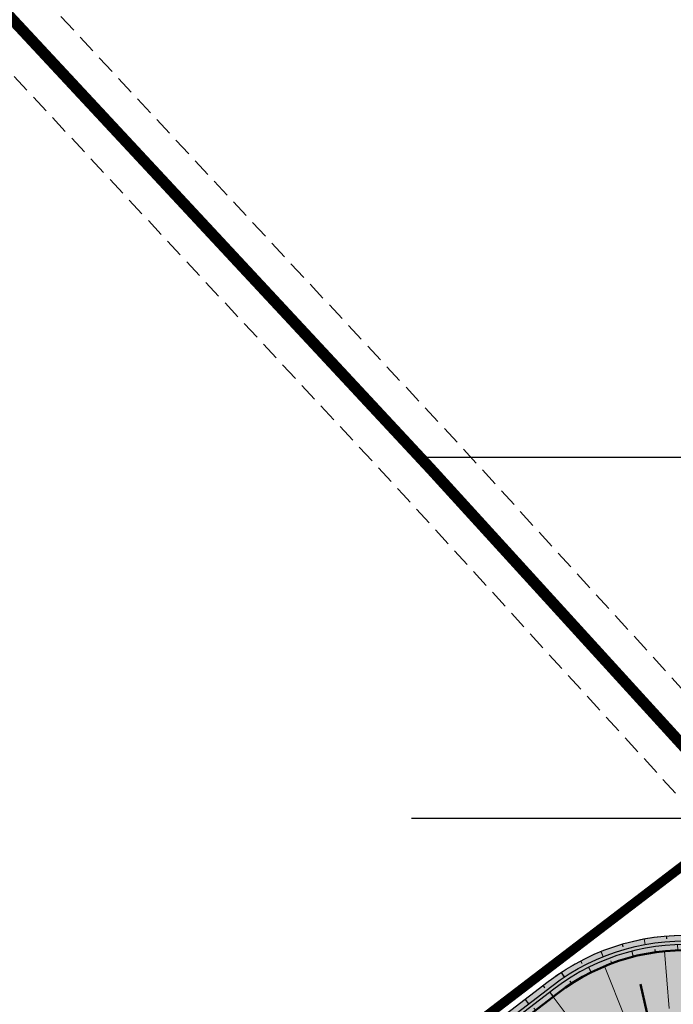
# Model space of a CAD drawing. Header units: metres. Extents: x -3 to 311477, y 0 to 754107.
# Tile 75 of 82: x 155418 to 155505, y 377139 to 377270. Entities that reach past the tile are written whole.
import ezdxf
from ezdxf import colors
from ezdxf.entities.mleader import LeaderData, LeaderLine
from ezdxf.math import Vec2, Vec3

# ---------------------------------------------------------------- set-up
doc = ezdxf.new("R2010")
doc.units = ezdxf.units.M
doc.linetypes.add('CENTER', pattern=[2, 1.25, -0.25, 0.25, -0.25])
doc.linetypes.add('DASHED2', pattern=[0.375, 0.25, -0.125])
for name, color, linetype, lineweight in [('B-WA-GW-TALUDARCERING-S', 90, 'Continuous', 25), ('B-WA-GW-TALUDARCERING_KORT-G', 90, 'Continuous', 18), ('B-WA-GW-TALUDARCERING_LANG-G', 90, 'Continuous', 18), ('N-WE-GW-TALUD-GD', 90, 'Continuous', 50), ('N-WE-GW-TALUDARCERING-S', 90, 'Continuous', 25), ('N-WE-GW-TALUDARCERING_KORT-G', 90, 'Continuous', 50), ('N-WE-GW-TALUDARCERING_LANG-G', 90, 'Continuous', 18), ('X-XX-AL-HULPLIJN-O', 7, 'Continuous', 18), ('X-XX-AL-TEKENBLAD_SCHAALBALK-S', 7, 'Continuous', 25)]:
    doc.layers.add(name, color=color, linetype=linetype, lineweight=lineweight)
doc.layers.add('D_KLE_BUISLEIDING GEVAARLIJKE INHOUD_PPS PIPELINES', color=7, linetype='Continuous')
for name, color, linetype, true_color in [('N-KLEUR_talud', 7, 'Continuous', 0xa57500), ('N-KLEUR_water', 150, 'Continuous', 0x007fff), ('Z_ZZZ_WERKGRENS', 5, 'CENTER', 0x0000ff)]:
    doc.layers.add(name, color=color, linetype=linetype, true_color=true_color)
doc.styles.add('NLCS-ISO', font='NLCS-ISO.ttf')

# ---------------------------------------------------------------- blocks, each defined once
blk = doc.blocks.new('*U31')
at = {"layer": 'B-WA-GW-TALUDARCERING_KORT-G'}
for p, q in [((155508.4379410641, 377145.7394401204), (155508.4649373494, 377146.1134671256)), ((155502.4531006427, 377145.5293432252), (155502.3999428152, 377145.9005564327)), ((155514.33057643, 377144.6720582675), (155514.4364919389, 377145.0317899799)), ((155496.6498192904, 377144.051378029), (155496.5189389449, 377144.4027970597)), ((155519.8614603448, 377142.3760228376), (155520.0414501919, 377142.7050040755)), ((155491.2935560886, 377141.3731509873), (155491.0909400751, 377141.6887009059)), ((155524.7775939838, 377138.9563612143), (155525.0234249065, 377139.2395434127)), ((155486.476181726, 377137.7996902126), (155486.247864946, 377138.0971735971)), ((155481.7164461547, 377134.1466206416), (155481.4881293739, 377134.444104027)), ((155528.9553616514, 377134.6559442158), (155529.2325062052, 377134.9085622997)), ((155476.9567105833, 377130.4935510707), (155476.7283938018, 377130.791034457)), ((155532.9972509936, 377130.2216313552), (155533.2743955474, 377130.4742494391)), ((155472.1969750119, 377126.8404814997), (155471.9686582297, 377127.1379648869)), ((155537.0391403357, 377125.7873184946), (155537.3162848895, 377126.0399365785)), ((155467.4372394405, 377123.1874119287), (155467.2089226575, 377123.4848953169)), ((155541.0810296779, 377121.353005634), (155541.3581742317, 377121.6056237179)), ((155462.6775038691, 377119.5343423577), (155462.4491870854, 377119.8318257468)), ((155545.1229190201, 377116.9186927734), (155545.4000635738, 377117.1713108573)), ((155457.9177682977, 377115.8812727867), (155457.6894515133, 377116.1787561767)), ((155453.1580327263, 377112.2282032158), (155452.9297159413, 377112.5256866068)), ((155549.1648083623, 377112.4843799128), (155549.441952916, 377112.7369979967)), ((155448.3982971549, 377108.5751336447), (155448.1699803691, 377108.8726170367)), ((155553.2066977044, 377108.0500670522), (155553.4838422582, 377108.3026851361)), ((155443.6385615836, 377104.9220640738), (155443.410244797, 377105.2195474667)), ((155557.8566284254, 377104.3143405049), (155558.0624316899, 377104.6278209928)), ((155438.8788260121, 377101.2689945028), (155438.6505092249, 377101.5664778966)), ((155562.8723162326, 377101.0214882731), (155563.0781194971, 377101.334968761)), ((155434.1190904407, 377097.6159249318), (155433.8907736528, 377097.9134083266)), ((155567.8880040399, 377097.7286360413), (155568.0938073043, 377098.0421165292)), ((155429.3593548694, 377093.9628553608), (155429.1310380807, 377094.2603387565)), ((155572.9036918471, 377094.4357838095), (155573.1094951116, 377094.7492642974)), ((155576.9515561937, 377094.1382035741), (155576.621204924, 377093.8488573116))]:
    blk.add_line(p, q, dxfattribs=at)
at = {"layer": 'B-WA-GW-TALUDARCERING_LANG-G'}
for p, q in [((155505.4398878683, 377145.7948534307), (155505.4135754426, 377146.5443917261)), ((155511.4128767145, 377145.3637388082), (155511.5465550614, 377146.1017293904)), ((155499.5118336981, 377144.945954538), (155499.3267341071, 377145.6727544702)), ((155493.8998807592, 377142.855873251), (155493.5644610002, 377143.526688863)), ((155517.1575782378, 377143.6723311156), (155517.4451325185, 377144.3650161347)), ((155522.41121297, 377140.7980002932), (155522.8394896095, 377141.4136943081)), ((155488.8560495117, 377139.6262249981), (155488.3994159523, 377140.221191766)), ((155526.9334642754, 377136.8722266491), (155527.4828726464, 377137.3827660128)), ((155484.0963139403, 377135.9731554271), (155483.6396803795, 377136.5681221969)), ((155479.336578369, 377132.3200858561), (155478.8799448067, 377132.9150526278)), ((155530.9763063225, 377132.4387877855), (155531.5305954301, 377132.9440239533)), ((155474.5768427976, 377128.6670162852), (155474.1202092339, 377129.2619830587)), ((155535.0181956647, 377128.0044749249), (155535.5724847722, 377128.5097110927)), ((155469.8171072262, 377125.0139467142), (155469.360473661, 377125.6089134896)), ((155539.0600850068, 377123.5701620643), (155539.6143741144, 377124.0753982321)), ((155465.0573716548, 377121.3608771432), (155464.6007380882, 377121.9558439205)), ((155543.101974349, 377119.1358492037), (155543.6562634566, 377119.6410853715)), ((155460.2976360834, 377117.7078075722), (155459.8410025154, 377118.3027743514)), ((155455.537900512, 377114.0547380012), (155455.0812669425, 377114.6497047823)), ((155547.1438636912, 377114.7015363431), (155547.6981527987, 377115.2067725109)), ((155450.7781649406, 377110.4016684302), (155450.3215313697, 377110.9966352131)), ((155551.1857530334, 377110.2672234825), (155551.7400421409, 377110.7724596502)), ((155446.0184293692, 377106.7485988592), (155445.5617957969, 377107.3435656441)), ((155555.3499883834, 377105.9625676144), (155555.7770639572, 377106.579095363)), ((155441.2586937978, 377103.0955292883), (155440.8020602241, 377103.690496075)), ((155560.364472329, 377102.667914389), (155560.7760788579, 377103.2948753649)), ((155436.4989582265, 377099.4424597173), (155436.0423246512, 377100.0374265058)), ((155565.3801601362, 377099.3750621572), (155565.7917666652, 377100.002023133)), ((155431.7392226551, 377095.7893901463), (155431.2825890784, 377096.3843569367)), ((155570.3958479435, 377096.0822099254), (155570.8074544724, 377096.7091709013)), ((155575.4115357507, 377092.7893576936), (155575.8231422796, 377093.4163186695))]:
    blk.add_line(p, q, dxfattribs=at)
blk = doc.blocks.new('*U32')
at = {"layer": 'B-WA-GW-TALUDARCERING_KORT-G'}
for p, q in [((155503.9407514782, 377147.7092862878), (155503.971765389, 377147.3356246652)), ((155509.9298715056, 377147.6063242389), (155509.8860324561, 377147.2339524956)), ((155498.0505597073, 377146.6203414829), (155498.1551937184, 377146.2602786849)), ((155515.7791524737, 377146.3155601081), (155515.6622067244, 377145.959315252)), ((155492.4941195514, 377144.3829026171), (155492.6682103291, 377144.0507874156)), ((155521.2554020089, 377143.888452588), (155521.0700056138, 377143.5625304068)), ((155487.4855997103, 377141.0955603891), (155487.7139165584, 377140.7980769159)), ((155526.1402993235, 377140.4217627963), (155525.8938335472, 377140.1391536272)), ((155482.7258641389, 377137.4424908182), (155482.9541809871, 377137.145007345)), ((155530.3222482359, 377136.1252563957), (155530.0451036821, 377135.8726383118)), ((155477.9661285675, 377133.7894212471), (155478.1944454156, 377133.4919377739)), ((155534.364137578, 377131.690943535), (155534.0869930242, 377131.4383254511)), ((155473.2063929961, 377130.1363516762), (155473.4347098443, 377129.838868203)), ((155468.4466574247, 377126.4832821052), (155468.6749742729, 377126.185798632)), ((155538.4060269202, 377127.2566306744), (155538.1288823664, 377127.0040125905)), ((155463.6869218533, 377122.8302125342), (155463.9152387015, 377122.532729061)), ((155542.4479162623, 377122.8223178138), (155542.1707717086, 377122.5696997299)), ((155458.9271862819, 377119.1771429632), (155459.1555031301, 377118.87965949)), ((155546.4898056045, 377118.3880049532), (155546.2126610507, 377118.1353868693)), ((155454.1674507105, 377115.5240733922), (155454.3957675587, 377115.226589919)), ((155550.5316949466, 377113.9536920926), (155550.2545503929, 377113.7010740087)), ((155449.4077151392, 377111.8710038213), (155449.6360319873, 377111.5735203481)), ((155554.5735842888, 377109.519379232), (155554.296439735, 377109.2667611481)), ((155444.6479795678, 377108.2179342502), (155444.8762964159, 377107.920450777)), ((155559.2354182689, 377105.8016469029), (155559.0296152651, 377105.4881662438)), ((155439.8882439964, 377104.5648646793), (155440.1165608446, 377104.2673812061)), ((155564.2511088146, 377102.5087988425), (155564.0453058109, 377102.1953181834)), ((155435.128508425, 377100.9117951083), (155435.3568252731, 377100.6143116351)), ((155569.2667993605, 377099.2159507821), (155569.0609963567, 377098.902470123)), ((155430.3687728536, 377097.2587255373), (155430.5970897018, 377096.9612420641)), ((155574.2824899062, 377095.9231027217), (155574.0766869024, 377095.6096220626)), ((155425.6090372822, 377093.6056559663), (155425.8373541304, 377093.3081724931))]:
    blk.add_line(p, q, dxfattribs=at)
at = {"layer": 'B-WA-GW-TALUDARCERING_LANG-G'}
for p, q in [((155500.9684092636, 377147.3121915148), (155501.1047367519, 377146.574784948)), ((155506.9378876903, 377147.8076581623), (155506.9249978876, 377147.0578811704)), ((155512.8868080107, 377147.1072961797), (155512.7252169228, 377146.3750232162)), ((155495.2163569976, 377145.6406489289), (155495.496478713, 377144.9449966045)), ((155518.5780055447, 377145.2390267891), (155518.2741474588, 377144.5534359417)), ((155489.9110470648, 377142.8596695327), (155490.3238153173, 377142.2334967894)), ((155523.784590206, 377142.2773319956), (155523.3505625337, 377141.6657455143)), ((155485.1057319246, 377139.2690256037), (155485.562365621, 377138.6740586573)), ((155528.2989918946, 377138.3402852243), (155527.7520756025, 377137.8270832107)), ((155480.3459963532, 377135.6159560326), (155480.8026300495, 377135.0209890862)), ((155532.3431929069, 377133.9080999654), (155531.7889037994, 377133.4028637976)), ((155475.5862607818, 377131.9628864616), (155476.0428944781, 377131.3679195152)), ((155536.3850822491, 377129.4737871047), (155535.8307931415, 377128.968550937)), ((155470.8265252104, 377128.3098168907), (155471.2831589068, 377127.7148499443)), ((155540.4269715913, 377125.0394742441), (155539.8726824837, 377124.5342380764)), ((155466.066789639, 377124.6567473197), (155466.5234233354, 377124.0617803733)), ((155461.3070540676, 377121.0036777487), (155461.763687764, 377120.4087108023)), ((155544.4688609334, 377120.6051613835), (155543.9145718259, 377120.0999252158)), ((155456.5473184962, 377117.3506081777), (155457.0039521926, 377116.7556412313)), ((155548.5107502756, 377116.1708485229), (155547.956461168, 377115.6656123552)), ((155451.7875829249, 377113.6975386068), (155452.2442166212, 377113.1025716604)), ((155552.5526396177, 377111.7365356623), (155551.9983505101, 377111.2312994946)), ((155447.0278473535, 377110.0444690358), (155447.4844810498, 377109.4495020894)), ((155556.727572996, 377107.4480709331), (155556.3159669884, 377106.8211096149)), ((155442.2681117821, 377106.3913994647), (155442.7247454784, 377105.7964325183)), ((155561.7432635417, 377104.1552228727), (155561.3316575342, 377103.5282615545)), ((155437.5083762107, 377102.7383298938), (155437.9650099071, 377102.1433629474)), ((155566.7589540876, 377100.8623748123), (155566.34734808, 377100.2354134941)), ((155432.7486406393, 377099.0852603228), (155433.2052743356, 377098.4902933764)), ((155571.7746446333, 377097.5695267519), (155571.3630386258, 377096.9425654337)), ((155427.9889050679, 377095.4321907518), (155428.4455387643, 377094.8372238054))]:
    blk.add_line(p, q, dxfattribs=at)
blk = doc.blocks.new('*U39')
at = {"layer": 'N-WE-GW-TALUDARCERING_KORT-G'}
blk.add_line((155501.3278994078, 377137.5630225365), (155500.4534028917, 377141.2629853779), dxfattribs=at)
at = {"layer": 'N-WE-GW-TALUDARCERING_LANG-G'}
for p, q in [((155504.2881808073, 377138.0319273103), (155503.6592843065, 377145.675439)), ((155498.4709310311, 377136.6570041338), (155495.6568842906, 377143.6598675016)), ((155493.3104346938, 377133.6365665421), (155488.835758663, 377139.6106518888))]:
    blk.add_line(p, q, dxfattribs=at)

msp = doc.modelspace()

# ---------------------------------------------------------------- hatches: boundary and pattern name
at = {"layer": 'N-KLEUR_talud'}
h = msp.add_hatch(color=256, dxfattribs=at)
h.dxf.hatch_style = 1
edge = h.paths.add_edge_path()
edge.add_line((155673.4108115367, 377006.0341118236), (155668.6244481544, 377040.0968973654))
edge.add_line((155668.6244481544, 377040.0968973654), (155660.5644984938, 377038.9669496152))
edge.add_arc((155659.590488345, 377045.8996389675), 7.000776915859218, 236.7180492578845, 277.99744058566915, ccw=False)
edge.add_line((155655.748745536, 377040.0471275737), (155645.8460909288, 377046.5484328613))
edge.add_line((155645.8460909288, 377046.5484328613), (155600.2293698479, 377076.4962396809))
edge.add_line((155600.2293698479, 377076.4962396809), (155599.1231837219, 377077.4860353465))
edge.add_line((155599.1231837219, 377077.4860353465), (155582.1363142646, 377093.9448802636))
edge.add_line((155582.1363142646, 377093.9448802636), (155577.988303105, 377102.2384679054))
edge.add_arc((155560.9951843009, 377093.7394142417), 18.9999999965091, 26.57177871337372, 37.85921574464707)
edge.add_line((155575.996086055, 377105.4001580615), (155572.8380014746, 377102.9452646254))
edge.add_arc((155560.9951843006, 377093.7394142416), 14.99999999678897, 26.571778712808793, 37.85921574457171, ccw=False)
edge.add_line((155574.4108044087, 377100.4491934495), (155579.6254909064, 377090.0228812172))
edge.add_line((155579.6254909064, 377090.0228812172), (155555.4943709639, 377105.8651875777))
edge.add_arc((155559.3360270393, 377111.7168265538), 7.000000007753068, 222.3492648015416, 236.7147241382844, ccw=False)
edge.add_line((155554.1626620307, 377107.0012889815), (155527.1156784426, 377136.6742406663))
edge.add_arc((155506.4222184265, 377117.8120904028), 28.00000000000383, 42.349264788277, 127.4616201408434)
edge.add_line((155489.3917823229, 377140.0373968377), (155133.825795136, 376867.1425545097))
edge.add_arc((155147.1594990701, 376849.7695196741), 21.89999999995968, 127.5060305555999, 216.4800687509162)
edge.add_line((155129.550503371, 376836.7490254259), (155176.2077635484, 376773.6494626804))
edge.add_arc((155173.3935404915, 376771.568561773), 3.499999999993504, -52.774248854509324, 36.480068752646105, ccw=False)
edge.add_line((155175.5108901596, 376768.7816584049), (155096.4868039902, 376708.7431136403))
edge.add_arc((155094.3694543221, 376711.5300170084), 3.499999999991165, 216.3965705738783, 307.22575114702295, ccw=False)
edge.add_line((155091.5522017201, 376709.4532195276), (155045.0742862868, 376772.5022309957))
edge.add_arc((155028.3317565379, 376760.1601202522), 20.79999999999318, 36.39657057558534, 127.1226471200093)
edge.add_line((155015.7784739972, 376776.7449053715), (155009.3459965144, 376771.8760628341))
edge.add_line((155009.3459965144, 376771.8760628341), (155007.5027565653, 376769.7596135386))
edge.add_line((155007.5027565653, 376769.7596135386), (155010.5440884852, 376765.7905704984))
edge.add_line((155010.5440884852, 376765.7905704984), (155014.6215412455, 376767.0458150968))
edge.add_line((155014.6215412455, 376767.0458150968), (155017.957784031, 376769.5065740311))
edge.add_arc((155025.9711933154, 376758.6421701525), 13.49999999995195, 35.84919676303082, 126.41188770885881, ccw=False)
edge.add_line((155036.913770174, 376766.5484974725), (155082.8034897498, 376703.0358495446))
edge.add_arc((155094.3694556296, 376711.5300119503), 14.34999518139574, 216.2939369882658, 307.2257592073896)
edge.add_line((155103.0505879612, 376700.1037131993), (155182.0746741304, 376760.1422579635))
edge.add_arc((155173.3935404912, 376771.5685617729), 14.35000000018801, 307.2257511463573, 396.5760538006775)
edge.add_line((155184.9175460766, 376780.1195731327), (155137.9884591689, 376842.3407686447))
edge.add_arc((155147.9681603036, 376849.867757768), 12.50000000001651, 126.41188770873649, 217.024690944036, ccw=False)
edge.add_line((155140.5483368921, 376859.9273909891), (155500.3487950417, 377125.310412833))
edge.add_arc((155505.6910678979, 377118.0674769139), 8.999999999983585, 42.16497704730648, 126.41188770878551, ccw=False)
edge.add_line((155512.3620034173, 377124.1088856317), (155538.1302758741, 377095.6555079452))
edge.add_arc((155593.8001357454, 377149.4222848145), 77.39508765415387, 224.0037373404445, 232.9482773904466)
edge.add_line((155547.1668301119, 377087.653891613), (155656.2955594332, 377006.5398466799))
edge.add_arc((155662.2610260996, 377014.5656305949), 9.9999999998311, 233.3770308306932, 277.9985996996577)
edge.add_line((155663.6525150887, 377004.6629158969), (155673.4108115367, 377006.0341118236))
at = {"layer": 'N-KLEUR_water'}
h = msp.add_hatch(color=256, dxfattribs=at)
h.dxf.hatch_style = 1
edge = h.paths.add_edge_path()
edge.add_line((155038.0095008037, 376793.6041018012), (155036.7918113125, 376795.1906798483))
edge.add_line((155036.7918113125, 376795.1906798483), (155035.9387319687, 376794.5359463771))
edge.add_arc((155035.3298870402, 376795.329235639), 0.999999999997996, 222.9769603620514, 307.506030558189, ccw=False)
edge.add_line((155034.5982591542, 376794.6475314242), (155033.4923079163, 376795.834475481))
edge.add_line((155033.4923079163, 376795.834475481), (155032.0290521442, 376794.4710670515))
edge.add_arc((155029.4683545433, 376792.0851022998), 3.499999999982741, -14.217662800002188, 42.976960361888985, ccw=False)
edge.add_arc((155036.2539423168, 376790.3658586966), 3.499999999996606, 165.7823371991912, 216.396570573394)
edge.add_line((155033.4366897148, 376788.2890612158), (155091.5522017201, 376709.4532195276))
edge.add_arc((155094.3694543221, 376711.5300170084), 3.499999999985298, 216.396570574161, 307.2257511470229)
edge.add_line((155096.4868039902, 376708.7431136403), (155175.5108901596, 376768.7816584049))
edge.add_arc((155173.3935404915, 376771.5685617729), 3.499999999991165, 307.2257511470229, 396.4800687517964)
edge.add_line((155176.2077635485, 376773.6494626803), (155129.550503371, 376836.7490254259))
edge.add_arc((155147.1594990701, 376849.7695196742), 21.89999999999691, 127.5060305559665, 216.4800687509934, ccw=False)
edge.add_line((155133.825795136, 376867.1425545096), (155489.3573487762, 377140.0109692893))
edge.add_arc((155506.4222184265, 377117.8120904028), 28.00000000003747, 42.349264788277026, 127.5504409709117, ccw=False)
edge.add_line((155527.1156784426, 377136.6742406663), (155554.1626620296, 377107.0012889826))
edge.add_arc((155559.3360270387, 377111.7168265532), 7.000000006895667, 222.3492647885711, 236.7146764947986)
edge.add_line((155555.4943660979, 377105.8651907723), (155575.7013463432, 377092.5990939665))
edge.add_arc((155576.1129528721, 377093.2260549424), 0.7499999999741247, 236.7146764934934, 326.7146764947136)
edge.add_line((155576.739913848, 377092.8144484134), (155577.0143292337, 377093.2324392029))
edge.add_arc((155576.3873682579, 377093.6440457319), 0.7499999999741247, 326.7146764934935, 416.7147241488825)
edge.add_line((155576.7989742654, 377094.2710070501), (155556.5919869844, 377107.537084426))
edge.add_arc((155559.3360270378, 377111.7168265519), 5.000000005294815, 222.3492647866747, 236.7147241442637, ccw=False)
edge.add_line((155555.6407663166, 377108.34858543), (155528.5937827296, 377138.0215371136))
edge.add_arc((155506.4222184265, 377117.8120904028), 30.00000000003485, 42.34926478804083, 127.5504409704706)
edge.add_line((155488.1384295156, 377141.5966034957), (155132.6010023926, 376868.7236808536))
edge.add_arc((155147.4568186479, 376849.3674228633), 24.40000000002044, 127.5060305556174, 216.4800687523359)
edge.add_line((155127.8376636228, 376834.8605708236), (155174.1976042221, 376772.1631048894))
edge.add_arc((155173.3935404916, 376771.568561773), 0.9999999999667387, -52.77424885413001, 36.48006875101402, ccw=False)
edge.add_line((155173.9984975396, 376770.7723036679), (155094.9744113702, 376710.7337589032))
edge.add_arc((155094.3694543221, 376711.5300170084), 1.000000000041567, 216.3965705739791, 307.2257511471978, ccw=False)
edge.add_line((155093.5645250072, 376710.9366462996), (155035.152271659, 376790.1750285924))
edge.add_arc((155035.9572009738, 376790.7683993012), 0.9999999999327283, 127.5060305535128, 216.3965705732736, ccw=False)
edge.add_line((155035.3483560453, 376791.5616885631), (155038.0095008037, 376793.6041018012))
h = msp.add_hatch(color=256, dxfattribs=at)
h.dxf.hatch_style = 1
edge = h.paths.add_edge_path()
edge.add_arc((155506.4222184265, 377117.8120904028), 28.00000000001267, 42.34926478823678, 127.55044097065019, ccw=False)
edge.add_line((155527.1156784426, 377136.6742406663), (155554.1626620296, 377107.0012889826))
edge.add_arc((155559.3360270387, 377111.7168265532), 7.000000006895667, 222.3492647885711, 236.7146764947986)
edge.add_line((155555.4943660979, 377105.8651907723), (155575.7013463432, 377092.5990939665))
edge.add_arc((155576.1129528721, 377093.2260549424), 0.7499999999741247, 236.7146764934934, 326.7146764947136)
edge.add_line((155576.739913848, 377092.8144484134), (155577.0143292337, 377093.2324392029))
edge.add_arc((155576.3873682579, 377093.6440457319), 0.7499999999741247, 326.7146764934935, 416.7147241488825)
edge.add_line((155576.7989742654, 377094.2710070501), (155556.5919869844, 377107.537084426))
edge.add_arc((155559.3360270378, 377111.7168265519), 5.000000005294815, 222.3492647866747, 236.7147241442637, ccw=False)
edge.add_line((155555.6407663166, 377108.34858543), (155528.5937827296, 377138.0215371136))
edge.add_arc((155506.4222184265, 377117.8120904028), 30.00000000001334, 42.34926478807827, 127.5504409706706)
edge.add_line((155488.1384295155, 377141.5966034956), (155425.5587518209, 377093.5670621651))
edge.add_line((155425.5587518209, 377093.5670621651), (155426.7753499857, 377091.9796465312))
edge.add_line((155426.7753499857, 377091.9796465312), (155489.3573487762, 377140.0109692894))
h = msp.add_hatch(color=256, dxfattribs=at)
h.dxf.hatch_style = 1
edge = h.paths.add_edge_path()
edge.add_arc((155506.4222184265, 377117.8120904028), 28.00000000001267, 42.34926478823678, 127.55044097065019, ccw=False)
edge.add_line((155527.1156784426, 377136.6742406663), (155554.1626620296, 377107.0012889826))
edge.add_arc((155559.3360270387, 377111.7168265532), 7.000000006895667, 222.3492647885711, 236.7146764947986)
edge.add_line((155555.4943660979, 377105.8651907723), (155575.7013463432, 377092.5990939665))
edge.add_arc((155576.1129528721, 377093.2260549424), 0.7499999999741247, 236.7146764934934, 326.7146764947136)
edge.add_line((155576.739913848, 377092.8144484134), (155577.0143292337, 377093.2324392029))
edge.add_arc((155576.3873682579, 377093.6440457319), 0.7499999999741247, 326.7146764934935, 416.7147241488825)
edge.add_line((155576.7989742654, 377094.2710070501), (155556.5919869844, 377107.537084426))
edge.add_arc((155559.3360270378, 377111.7168265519), 5.000000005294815, 222.3492647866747, 236.7147241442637, ccw=False)
edge.add_line((155555.6407663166, 377108.34858543), (155528.5937827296, 377138.0215371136))
edge.add_arc((155506.4222184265, 377117.8120904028), 30.00000000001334, 42.34926478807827, 127.5504409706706)
edge.add_line((155488.1384295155, 377141.5966034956), (155425.5587518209, 377093.5670621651))
edge.add_line((155425.5587518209, 377093.5670621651), (155426.7753499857, 377091.9796465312))
edge.add_line((155426.7753499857, 377091.9796465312), (155489.3573487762, 377140.0109692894))

# ---------------------------------------------------------------- linework, layer by layer
at = {"layer": 'B-WA-GW-TALUDARCERING_LANG-G'}
for p, q in [((155500.9419882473, 377147.3072947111), (155501.078976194, 377146.5700104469)), ((155503.9139735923, 377147.7070516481), (155503.9453221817, 377147.3334179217)), ((155498.0247595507, 377146.6128314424), (155498.1297160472, 377146.2528624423)), ((155495.1914354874, 377145.6306006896), (155495.4721802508, 377144.9351993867)), ((155499.4857971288, 377144.9393103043), (155499.3000001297, 377145.6659322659)), ((155502.4265028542, 377145.5255213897), (155502.3729888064, 377145.8966834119)), ((155492.4703256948, 377144.3704165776), (155492.6447139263, 377144.03845735)), ((155493.8758525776, 377142.8438443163), (155493.5397892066, 377143.5143377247)), ((155496.6246425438, 377144.0419875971), (155496.4934250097, 377144.3932808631)), ((155489.8886186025, 377142.8448704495), (155490.3019476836, 377142.2190674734)), ((155487.4642832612, 377141.0792001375), (155487.6926001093, 377140.7817166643)), ((155491.2709520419, 377141.358621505), (155491.0680332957, 377141.6739768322)), ((155488.8347330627, 377139.6098647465), (155488.3780995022, 377140.2048315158)), ((155485.0844154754, 377139.252665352), (155485.5410491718, 377138.6576984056))]:
    msp.add_line(p, q, dxfattribs=at)
at = {"layer": 'D_KLE_BUISLEIDING GEVAARLIJKE INHOUD_PPS PIPELINES', "linetype": 'DASHED2', "ltscale": 10, "flags": 128}
for points in [[(153511.6200309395, 379265.7202936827), (153721.9317453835, 379101.3030784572), (154064.6697575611, 378832.3049338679), (154106.4480660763, 378803.6170735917), (154147.8669398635, 378768.0299796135), (154204.4099089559, 378704.0325315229), (154527.6769340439, 378329.8862286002), (154580.0945822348, 378206.0699612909), (154611.6747524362, 378134.3459523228), (154730.8831902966, 377970.6656848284), (154749.1091967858, 377954.1295067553), (154815.6482402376, 377909.4043942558), (154988.6118427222, 377736.5350940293), (155094.3517677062, 377631.326473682), (155405.8686665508, 377288.8811660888), (155476.1947729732, 377213.3213726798), (155561.80374293, 377119.4007023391), (155675.7587962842, 377108.7955817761), (155685.5351622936, 377099.9776811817), (155729.8016735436, 377049.1464231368), (155962.2799899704, 376780.0448642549), (156122.9323083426, 376593.6137685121), (156276.7956999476, 376413.6523661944), (156301.8463922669, 376375.0810491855), (156606.4431706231, 375829.7808704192), (156859.6768950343, 375375.5619339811), (157085.1443010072, 374972.3797225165), (157070.7612561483, 374806.8485395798), (157058.1198519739, 374661.6687221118), (157060.9169312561, 374640.0219462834), (157074.0137211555, 374577.3356678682), (157160.6133909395, 374229.4701951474), (157170.1890108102, 374164.0884172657), (157232.6768552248, 373789.2231034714), (157261.8594276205, 373623.8718575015), (157273.6869116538, 373556.7794489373), (157283.2097212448, 373512.7816013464), (157275.6382993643, 373010.082176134), (157275.3117001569, 372921.758326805), (157299.2113222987, 372738.7196646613), (157260.0133268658, 372678.9244203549), (157331.5654377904, 372551.012859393), (157355.0859345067, 372371.2746237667), (157405.3431557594, 371939.4021762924), (157421.608131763, 371835.7624889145), (157429.6340393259, 371795.86762676), (157443.566806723, 371726.950199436), (157472.5245297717, 371643.2393332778), (157507.4746787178, 371533.5716237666), (157611.3617775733, 371570.4399540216), (158234.677404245, 371790.1280798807), (158795.1377222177, 371987.7766249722), (158802.2343083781, 371990.3573857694), (158823.6460188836, 371980.2019170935), (158856.8454665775, 371968.6181272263), (158963.7020670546, 372006.305949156), (159006.0372866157, 372043.4973329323), (159039.0693026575, 372049.9689806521), (159105.7265486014, 372059.4084267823), (159222.5174025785, 371969.0968037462), (159261.4262846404, 371931.0289844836), (159309.5455143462, 371850.0873219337), (159634.8326862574, 371300.0039100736), (159768.6424705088, 371084.2677306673), (159794.3086225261, 371053.8792122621), (159819.4430621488, 370873.1093509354), (159934.8271197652, 370837.9159096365), (160203.7462727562, 370755.7227042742), (160262.5366502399, 370767.5368197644), (160471.6894158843, 370688.9138024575), (160540.5872333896, 370663.5244328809), (160671.0191647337, 370611.9944804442), (160699.5375112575, 370602.6398398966), (160786.0155596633, 370609.9307740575), (160997.1924174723, 370529.7753854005), (161283.5926755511, 370420.1932008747), (161408.9280322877, 370364.1583026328)], [(153505.4610044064, 379257.8420710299), (153715.7652195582, 379093.4307185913), (154058.7464243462, 378824.2417041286), (154100.3414785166, 378795.6796788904), (154140.8283232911, 378760.8933841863), (154196.8792466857, 378697.4528518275), (154519.0815190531, 378324.5388839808), (154570.9136623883, 378202.1056437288), (154602.9568943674, 378129.3299416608), (154723.4038596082, 377963.9491024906), (154742.9277776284, 377946.2353490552), (154809.264939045, 377901.6459342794), (154981.5506461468, 377729.4541598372), (155087.122063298, 377624.4132006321), (155398.5098011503, 377282.1098775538), (155468.8392958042, 377206.5464437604), (155557.0216593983, 377109.8025312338), (155671.5264412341, 377099.1462507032), (155678.3898206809, 377092.955750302), (155722.2474087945, 377042.5940589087), (155954.7086815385, 376773.5122286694), (156115.3442439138, 376587.1005776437), (156268.7675211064, 376407.6539410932), (156293.2784943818, 376369.9136460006), (156597.7128510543, 375824.904240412), (156850.9457608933, 375370.6867582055), (157074.9156914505, 374970.1823415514), (157060.7987933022, 374807.7141804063), (157048.063777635, 374661.4592865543), (157051.0490397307, 374638.3561518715), (157064.2639619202, 374575.1044468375), (157150.7904165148, 374227.5330749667), (157160.3088761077, 374162.5415841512), (157222.8207817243, 373787.5319269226), (157252.0116220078, 373622.1338343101), (157263.8723258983, 373554.852982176), (157273.1935962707, 373511.7862979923), (157265.6385778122, 373010.1759668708), (157265.3092959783, 372921.1266414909), (157288.8154613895, 372741.101323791), (157248.3253808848, 372679.3350464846), (157321.8994503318, 372547.8088909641), (157345.1612130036, 372370.0478415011), (157395.433202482, 371938.0484870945), (157411.7622789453, 371834.0003545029), (157419.8304568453, 371793.8953766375), (157433.8976334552, 371724.3130809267), (157463.0339118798, 371640.0860476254), (157501.083616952, 371520.692450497), (157614.6960831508, 371561.0122011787), (158238.0014929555, 371780.6967260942), (158798.5095215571, 371978.3620963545), (158801.7246794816, 371979.5313280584), (158819.8452428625, 371970.9368342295), (158856.8633018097, 371958.0206730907), (158968.8503813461, 371997.5179909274), (159010.6091112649, 372034.2029300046), (159040.73285128, 372040.1047869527), (159102.9488770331, 372048.9153043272), (159215.9399164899, 371961.5419885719), (159253.4985285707, 371924.7952515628), (159300.9438136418, 371844.9872355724), (159626.2788700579, 371294.8228476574), (159760.5303144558, 371078.3745972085), (159784.8022978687, 371049.6367632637), (159810.4177567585, 370865.407354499), (159931.9096960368, 370828.3509402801), (160203.2394626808, 370745.4209464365), (160261.6988507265, 370757.1685485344), (160468.2011362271, 370679.5418783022), (160537.0206903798, 370654.1813493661), (160667.6205899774, 370602.5850374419), (160698.3521249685, 370592.5044227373), (160784.5913782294, 370599.7752241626), (160993.631327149, 370520.4309317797), (161279.7622770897, 370410.9517896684), (161404.8465677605, 370355.029137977)]]:
    msp.add_lwpolyline(points, dxfattribs=at)
at = {"layer": 'D_KLE_BUISLEIDING GEVAARLIJKE INHOUD_PPS PIPELINES', "const_width": 1.5}
msp.add_lwpolyline([(155090.7369155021, 377627.869837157), (155402.1892338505, 377285.4955218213), (155472.5170343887, 377209.9339082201), (155559.4127011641, 377114.6016167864), (155673.6426187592, 377103.9709162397), (155681.9624914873, 377096.4667157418), (155726.0245411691, 377045.8702410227), (155958.4943357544, 376776.7785464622), (156119.1382761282, 376590.3571730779), (156272.781610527, 376410.6531536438), (156297.5624433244, 376372.4973475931), (156602.0780108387, 375827.3425554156), (156855.3113279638, 375373.1243460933), (157080.0299962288, 374971.281032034), (157065.7800247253, 374807.281359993)], dxfattribs=at)
at = {"layer": 'N-WE-GW-TALUD-GD', "lineweight": 25}
for points in [[(155425.5582061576, 377093.5666433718), (155488.1753226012, 377141.6249187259, -0.3894432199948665), (155528.5937827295, 377138.0215371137), (155555.6407663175, 377108.3485854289, 0.06276336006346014), (155556.5919869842, 377107.5370844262), (155576.7989742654, 377094.2710070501)], [(155426.014839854, 377092.9716764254), (155488.6319562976, 377141.0299517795, -0.3894432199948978), (155528.0394936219, 377137.516300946), (155555.0864772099, 377107.8433492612, 0.06276336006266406), (155556.1803809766, 377106.910123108), (155576.3873682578, 377093.6440457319)], [(155576.3873682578, 377093.6440457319), (155576.1129528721, 377093.2260549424), (155555.9059774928, 377106.4921485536, -0.06276336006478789), (155554.7169511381, 377107.5065251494), (155527.6699675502, 377137.179476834, 0.3894432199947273), (155488.9356099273, 377140.6327175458), (155426.3192619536, 377092.5750322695)], [(155576.7989742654, 377094.2710070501, -0.4142138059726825), (155577.0143292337, 377093.2324392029), (155576.739913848, 377092.8144484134, -0.4142135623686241), (155575.7013463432, 377092.5990939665), (155555.4943709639, 377105.8651875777, -0.06276336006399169), (155554.1626620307, 377107.0012889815), (155527.1156784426, 377136.6742406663, 0.3894432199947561), (155489.3917823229, 377140.0373968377), (155426.77589565, 377091.9800653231)]]:
    msp.add_lwpolyline(points, format="xyb", dxfattribs=at)
at = {"layer": 'N-WE-GW-TALUD-GD'}
msp.add_lwpolyline([(155588.1686409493, 377072.941595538), (155580.2277763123, 377088.8186639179), (155579.6254909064, 377090.0228812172), (155555.4943709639, 377105.8651875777, -0.06276336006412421), (155554.1626620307, 377107.0012889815), (155527.1156784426, 377136.6742406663, 0.3894432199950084), (155489.3917823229, 377140.0373968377), (155133.825795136, 376867.1425545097, 0.4089785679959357), (155129.5505033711, 376836.7490254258), (155176.2077635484, 376773.6494626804, -0.410406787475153), (155175.5108901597, 376768.7816584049), (155096.4868039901, 376708.7431136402, -0.4184586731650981), (155091.5522017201, 376709.4532195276), (155045.0742862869, 376772.5022309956, 0.417930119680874), (155015.7784739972, 376776.7449053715), (155009.3459965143, 376771.8760628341), (155007.5027565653, 376769.7596135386)], format="xyb", dxfattribs=at)
at = {"layer": 'X-XX-AL-HULPLIJN-O'}
for points in [[(155528.5937827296, 377138.0215371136, 0.3898896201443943), (155488.1384295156, 377141.5966034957), (155132.6010023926, 376868.7236808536, 0.4089785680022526)], [(155133.825795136, 376867.1425545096), (155489.3573487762, 377140.0109692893, -0.3898896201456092), (155527.1156784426, 377136.6742406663)]]:
    msp.add_lwpolyline(points, format="xyb", dxfattribs=at)
msp.add_lwpolyline([(155489.3573487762, 377140.0109692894, -0.3898896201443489), (155527.1156784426, 377136.6742406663), (155554.1626620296, 377107.0012889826, 0.06276315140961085), (155555.4943660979, 377105.8651907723), (155575.7013463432, 377092.5990939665, 0.4142135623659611), (155576.739913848, 377092.8144484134), (155577.0143292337, 377093.2324392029, 0.4142138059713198), (155576.7989742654, 377094.2710070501), (155556.5919869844, 377107.537084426, -0.06276336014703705), (155555.6407663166, 377108.34858543), (155528.5937827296, 377138.0215371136, 0.3898896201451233), (155488.1384295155, 377141.5966034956), (155425.5587518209, 377093.5670621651), (155426.7753499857, 377091.9796465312)], format="xyb", close=True, dxfattribs=at)
at = {"layer": 'Z_ZZZ_WERKGRENS', "ltscale": 5, "flags": 128}
msp.add_lwpolyline([(155729.6383478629, 377257.0019479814, 1.25, 1.25, 0), (155709.2021896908, 377226.0707219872, 1.25, 1.25, 0), (155699.2264668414, 377212.2490464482, 1.25, 1.25, -0.1966661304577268), (155672.5085035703, 377190.8340949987, 1.25, 1.25, 0.4885837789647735), (155667.8373059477, 377165.8204314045, 1.25, 1.25, -0.2363158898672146), (155664.8084110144, 377154.5830002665, 1.25, 1.25, 0.03715252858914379), (155659.8663441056, 377148.1240359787, 1.25, 1.25, -0.1801867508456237), (155652.5623833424, 377142.738033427, 1.25, 1.25, 0.8755492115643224), (155655.82498356, 377120.6014765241, 1.25, 1.25, -0.308128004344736), (155659.9751048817, 377117.858799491, 1.25, 1.25, -0.126540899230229), (155660.4741902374, 377114.2461975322, 1.25, 1.25, 0), (155657.3358041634, 377086.9473530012, 1.25, 1.25, 0.05901695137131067), (155657.3717697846, 377076.4788594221, 1.25, 1.25, 0), (155659.3605937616, 377058.9938943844, 1, 1, 0), (155650.5917940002, 377057.7618020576, 1, 1, 0), (155607.7492550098, 377085.9140660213, 1.25, 1.25, 0), (155528.1508667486, 377173.8943785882, 1.25, 1.25, 0), (155111.7257355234, 376855.8094585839, 1.25, 1.25, 0), (155174.089, 376771.469, 1.25, 1.25, 0), (155094.268, 376710.825, 1.25, 1.25, 0), (155035.2637409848, 376790.8664598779, 1.25, 1.25, 0), (155038.313923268, 376793.2074571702, 1.25, 1.25, 0), (155035.1395947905, 376797.3434211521, 1.25, 1.25, 0), (155002.1474964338, 376772.1084933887, 1.25, 1.25, 0), (155011.0325779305, 376761.5783070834, 1.25, 1.25, 0), (155026.7283063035, 376769.491264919, 1.25, 1.25, 0), (155026.7283063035, 376769.491264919, 1.25, 1.25, 0), (155026.7283063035, 376769.491264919, 1.25, 1.25, 0), (155026.7283063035, 376769.491264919, 1.25, 1.25, 0), (155026.7283063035, 376769.491264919, 1.25, 1.25, 0), (155090.3126986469, 376686.4977953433, 1.25, 1.25, 0), (155200.1597118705, 376770.1270934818, 1.25, 1.25, 0), (155140.8390510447, 376853.7563916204, 1.25, 1.25, 0), (155140.8390510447, 376853.7563916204, 1.25, 1.25, 0), (155140.8390510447, 376853.7563916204, 1.25, 1.25, 0), (155505.1782447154, 377121.5845045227, 1.25, 1.25, 0), (155505.1782447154, 377121.5845045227, 1.25, 1.25, 0), (155505.1782447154, 377121.5845045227, 1.25, 1.25, 0), (155528.3844476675, 377095.3353426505, 1.25, 1.25, 0), (155643.6623254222, 377004.2422681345, 1.25, 1.25, 0), (155659.06175745, 376975.1151919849, 1.25, 1.25, 0), (155666.4296656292, 376920.1779871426, 1.25, 1.25, -0.2044344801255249), (155662.0122810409, 376904.216322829, 1.25, 1.25, -0.03773865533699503), (155615.2464897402, 376836.4748407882, 1.25, 1.25, 0), (155614.9447411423, 376721.6587998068, 1.25, 1.25, -0.2603640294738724), (155604.6115831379, 376701.8311110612, 1.25, 1.25, 0), (155578.4443452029, 376684.6513904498, 1.25, 1.25, 0.1512597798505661), (155540.5690196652, 376644.4074430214, 1.25, 1.25, 0)], format="xyseb", dxfattribs=at)

# ---------------------------------------------------------------- block references
at = {"layer": 'B-WA-GW-TALUDARCERING-S'}
for name in ['*U32', '*U31']:
    msp.add_blockref(name, (0, 0), dxfattribs=at)
at = {"layer": 'N-WE-GW-TALUDARCERING-S'}
msp.add_blockref('*U39', (0, 0), dxfattribs=at)

# ---------------------------------------------------------------- leaders
at = {"layer": 'X-XX-AL-TEKENBLAD_SCHAALBALK-S'}
ml = msp.add_multileader_mtext('Standard', dxfattribs=at)
ml.set_content('Beek in het midden van pijlers, exacte locatie/hermeanderen van de Run is afhankelijk van de toekomstige locatie van de pijlers van het kunstwerk, afstemmen met provincie ', color=256, style='NLCS-ISO')
ml.set_leader_properties()
ml.build(insert=Vec2(0, 0))
ml.multileader.update_dxf_attribs({"text_left_attachment_type": 5, "text_right_attachment_type": 5, "dogleg_length": 0, "arrow_head_size": 5, "scale": 2})
ctx = ml.context
ctx.base_point, ctx.scale, ctx.char_height, ctx.arrow_head_size, ctx.landing_gap_size, ctx.plane_origin = Vec3(155798.3459782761, 377211.4716047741), 2, 5, 5, 1e-10, Vec3(155665.5527942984, 377150.5449951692)
ctx.left_attachment, ctx.right_attachment = 5, 5
notes = []
notes.append((ctx, [(0, (1, 1, 0), (155798.3459782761, 377211.4716047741), (1, 0), 0, [(0, [(155666.7329880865, 377147.744632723)], 0, [])])]))
ctx.mtext.insert, ctx.mtext.width, ctx.mtext.flow_direction = Vec3(155798.3459782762, 377242.9716047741), 161.7386221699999, 5
ml = msp.add_multileader_mtext('Standard', dxfattribs=at)
ml.set_content('\\pxsa1.18333;Wens van het waterschap om dit gebied 20 tot 40 cm af te graven en in te richten als natuur. Deze werkzaamheden vallen niet binnen de scope van het contract voor de aanleg van de Nieuwe Verbinding N69. ', color=256, style='NLCS-ISO')
ml.set_leader_properties()
ml.build(insert=Vec2(0, 0))
ml.multileader.update_dxf_attribs({"text_left_attachment_type": 5, "text_right_attachment_type": 5, "dogleg_length": 0, "arrow_head_size": 5, "scale": 2})
ctx = ml.context
ctx.base_point, ctx.scale, ctx.char_height, ctx.arrow_head_size, ctx.landing_gap_size, ctx.plane_origin = Vec3(155820.7088756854, 377163.3683629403), 2, 5, 5, 1e-10, Vec3(155643.8948772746, 377139.213512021)
ctx.left_attachment, ctx.right_attachment = 5, 5
notes.append((ctx, [(0, (1, 1, 0), (155820.7088756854, 377163.3683629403), (1, 0), 0, [(1, [(155680.4270930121, 377110.5309582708), (155700.980072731, 377150.1227540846)], 0, [])])]))
ctx.mtext.insert, ctx.mtext.width, ctx.mtext.flow_direction = Vec3(155820.7088756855, 377200.840479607), 173.6509620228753, 5
for ctx, leaders in notes:
    for number, flags, end, landing, length, lines in leaders:
        leader = LeaderData()
        leader.index, (leader.has_last_leader_line, leader.has_dogleg_vector, leader.attachment_direction) = number, flags
        leader.last_leader_point, leader.dogleg_vector, leader.dogleg_length = Vec3(end), Vec3(landing), length
        for number, points, colour, breaks in lines:
            line = LeaderLine()
            line.index, line.vertices, line.color, line.breaks = number, Vec3.list(points), colors.encode_raw_color(colour), breaks
            leader.lines.append(line)
        ctx.leaders.append(leader)

doc.saveas('drawing.dxf')
